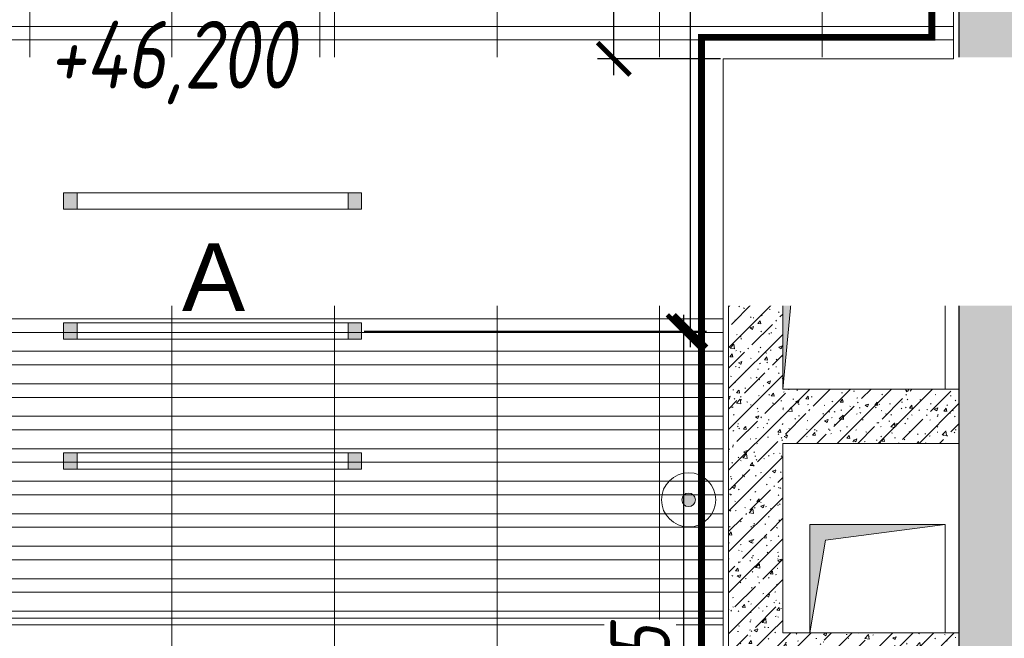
# Model space of a CAD drawing. Header units: millimetres. Extents: x -26897837 to 7466349, y -86687 to 22351.
# Tile 37 of 256: x 41061 to 44696, y -37649 to -35364. Entities that reach past the tile are written whole.
import ezdxf
from ezdxf import colors
from ezdxf.entities.mleader import LeaderData, LeaderLine
from ezdxf.math import Vec2, Vec3

# ---------------------------------------------------------------- set-up
doc = ezdxf.new("R2010")
doc.units = ezdxf.units.MM
for name, pattern in [('( Hidden )', [0.375, 0.25, -0.125]), ('-D1-03x03', [6, 3, -3]), ('DASHDOT', [25.4, 12.7, -6.35, 0, -6.35])]:
    doc.linetypes.add(name, pattern=pattern)
doc.layers.get('Defpoints').update_dxf_attribs({"color": 31})
for name, color, linetype, lineweight in [('_0', 7, 'Continuous', 13), ('A-000-MH_MASS', 7, '-D1-03x03', 5), ('A-200-M_WALL', 7, 'Continuous', 5), ('A-200-M_WALL_PAT', 7, 'Continuous', 5), ('dim_light', 12, 'Continuous', 9), ('dim_pot', 183, 'Continuous', 9), ('EOM', 1, 'Continuous', 5), ('M-567-M_MECH_EQP', 7, 'Continuous', 5), ('pot', 183, 'Continuous', 15), ('pot sh', 183, 'Continuous', 15), ('Z-060-M_DETAIL', 7, 'Continuous', 5), ('Марки дверей', 7, 'Continuous', 9), ('Сводный план', 7, 'Continuous', 0)]:
    doc.layers.add(name, color=color, linetype=linetype, lineweight=lineweight)
for name, color, linetype, lineweight, true_color in [('dim_razv', 7, 'DASHDOT', 9, 0x285228), ('light_pot', 7, 'Continuous', 15, 0x333300), ('pol', 7, 'Continuous', 15, 0x55666d)]:
    doc.layers.add(name, color=color, linetype=linetype, lineweight=lineweight, true_color=true_color)
doc.styles.add('fl_iso paper', font='isocpeur.ttf', dxfattribs={"width": 0.8, "oblique": 10})
doc.styles.add('In tre', font='isocpeur.ttf', dxfattribs={"width": 0.8, "oblique": 10})
doc.styles.get("Standard").update_dxf_attribs({"font": 'arial.ttf'})
doc.dimstyles.new('In tre 1_75', dxfattribs={"dimtxt": 220, "dimasz": 120, "dimexe": 60, "dimexo": 10, "dimgap": 50, "dimtad": 1, "dimdec": 0, "dimrnd": 5, "dimzin": 0, "dimdsep": 46, "dimtxsty": 'fl_iso paper', "dimblk": 'ARCHTICK', "dimcen": 0, "dimdle": 60, "dimadec": 0, "dimazin": 0, "dimtfac": 1, "dimtdec": 0, "dimtofl": 0, "dimtmove": 1, "dimatfit": 1, "dimfxl": 1, "dimtfill": 1, "dimtolj": 1, "dimtzin": 0, "dimarcsym": 1})
pattern_1 = [(45, (36177.98, -48979.44), (-75.43415, 75.43415), [106.68, -17.78, 3.556, -17.78]), (45, (36177.98, -48904.05), (-75.43415, 75.43415), []), (50, (36177.98, -48979.44), (127.5292, -11.1576), [13.335, -146.685]), (355, (36177.98, -48979.44), (-24.6697, 133.74), [10.668, -117.348]), (100.451, (36188.6, -48980.37), (102.8597, 122.5818), [11.333, -124.663]), (46.184, (36177.98, -48943.88), (189.7552, -29.4304), [20.002, -220.027]), (96.636, (36193.79, -48946.33), (166.1822, 173.1996), [17, -186.995]), (351.184, (36177.98, -48943.88), (166.184, 173.1976), [16.002, -176.022]), (21, (36195.76, -48952.77), (106.13027, -71.586), [13.335, -146.685]), (326, (36195.76, -48952.77), (43.2619, 128.9318), [10.668, -117.348]), (71.451, (36204.6, -48958.73), (149.392, 57.3451), [11.333, -124.663]), (37.5, (36177.975, -48979.436), (2.16223, 59.18836), [3.353, -112.573, 3.353, -115.773, -117.792]), (37.5, (36177.975, -48979.436), (2.16223, 59.18836), [-235.052, 3.353, -114.44]), (7.5, (36177.975, -48979.436), (46.77386, 70.12615), [3.353, -64.567, 3.353, -109.906, -44.894]), (7.5, (36177.975, -48979.436), (46.77386, 70.12615), [-181.178, 3.353, -41.542]), (327.5, (36138.326, -48979.436), (94.91367, -4.0101), [3.353, -41.097, 3.353, -135.331, -184.023]), (327.5, (36138.326, -48979.436), (94.91367, -4.0101), [-183.134, 3.353, -180.67]), (317.5, (36120.55, -48979.44), (103.69057, 17.7988), [3.353, -54.432, 3.353, -88.748, -130.683]), (317.5, (36120.55, -48979.44), (103.69057, 17.7988), [-149.885, 3.353, -127.33])]

# ---------------------------------------------------------------- blocks, each defined once
blk = doc.blocks.new('_DOT')
at = {"color": 0, "linetype": 'ByBlock'}
blk.add_line((-0.5, 0), (-1, 0), dxfattribs=at)
at = {"color": 0, "linetype": 'ByBlock', "const_width": 0.5}
blk.add_lwpolyline([(-0.25, 0, 1), (0.25, 0, 1)], format="xyb", close=True, dxfattribs=at)
blk = doc.blocks.new('*U319')
at = {"layer": 'light_pot', "linetype": 'ByBlock', "lineweight": 0}
h = blk.add_hatch(color=252, dxfattribs=at)
h.dxf.hatch_style = 1
h.paths.add_polyline_path([(-500, 30), (-550, 30), (-550, -30), (-500, -30)])
h = blk.add_hatch(color=252, dxfattribs=at)
h.dxf.hatch_style = 1
h.paths.add_polyline_path([(500, 30), (550, 30), (550, -30), (500, -30)])
for points in [[(-500, 30), (-550, 30), (-550, -30), (-500, -30)], [(500, -30), (-500, -30), (-500, 30), (500, 30)], [(500, 30), (550, 30), (550, -30), (500, -30)]]:
    blk.add_lwpolyline(points, close=True, dxfattribs=at)
blk = doc.blocks.new('_ArchTick')
at = {"color": 0, "linetype": 'ByBlock', "lineweight": 9, "const_width": 0.15}
blk.add_lwpolyline([(-0.5, -0.5), (0.5, 0.5)], dxfattribs=at)
blk = doc.blocks.new('*D372')
at = {"layer": 'Defpoints', "color": 0, "transparency": 16777216}
for p in [(42323, -36514.6), (43511.7, -39199.4), (44508, -39199.4)]:
    blk.add_point(p, dxfattribs=at)
at = {"layer": 'dim_light', "color": 0, "lineweight": -2, "transparency": 16777216}
for p, q in [((43511.7, -36454.6), (43511.7, -39259.4)), ((42333, -36514.6), (43571.7, -36514.6)), ((44498, -39199.4), (43451.7, -39199.4))]:
    blk.add_line(p, q, dxfattribs=at)
at = {"layer": 'dim_light', "color": 0, "lineweight": -2, "transparency": 16777216, "xscale": 120, "yscale": 120, "zscale": 120}
for p, rotation in [((43511.7, -36514.6), 90), ((43511.7, -39199.4), 270)]:
    blk.add_blockref('_ArchTick', p, dxfattribs=dict(at, rotation=rotation))
at = {"layer": 'dim_light', "color": 0, "transparency": 16777216, "insert": (43351.7, -37857), "char_height": 220, "attachment_point": 5, "rotation": 90, "style": 'fl_iso paper', "bg_fill": 3, "box_fill_scale": 1.1, "bg_fill_color": 256, "bg_fill_true_color": 13158600, "bg_fill_transparency": 0}
blk.add_mtext('\\A1;2685', dxfattribs=at)
blk = doc.blocks.new('*D373')
at = {"layer": 'Defpoints', "color": 0, "transparency": 16777216}
for p in [(42323, -32494.6), (43536.7, -32494.6), (42323, -36514.6)]:
    blk.add_point(p, dxfattribs=at)
at = {"layer": 'dim_light', "color": 0, "lineweight": -2, "transparency": 16777216}
for p, q in [((43536.7, -36574.6), (43536.7, -32434.6)), ((42333, -32494.6), (43596.7, -32494.6)), ((42333, -36514.6), (43596.7, -36514.6))]:
    blk.add_line(p, q, dxfattribs=at)
at = {"layer": 'dim_light', "color": 0, "lineweight": -2, "transparency": 16777216, "xscale": 120, "yscale": 120, "zscale": 120}
for p, rotation in [((43536.7, -32494.6), 90), ((43536.7, -36514.6), 270)]:
    blk.add_blockref('_ArchTick', p, dxfattribs=dict(at, rotation=rotation))
at = {"layer": 'dim_light', "color": 0, "transparency": 16777216, "insert": (43376.7, -34504.6), "char_height": 220, "attachment_point": 5, "rotation": 90, "style": 'fl_iso paper', "bg_fill": 3, "box_fill_scale": 1.1, "bg_fill_color": 256, "bg_fill_true_color": 13158600, "bg_fill_transparency": 0}
blk.add_mtext('\\A1;4020', dxfattribs=at)
blk = doc.blocks.new('*D375')
at = {"layer": 'Defpoints', "color": 0, "transparency": 16777216}
for p in [(43254.2, -34509.4), (44508, -34509.4), (43658, -35509.4)]:
    blk.add_point(p, dxfattribs=at)
at = {"layer": 'EOM', "color": 0, "lineweight": -2, "transparency": 16777216}
for p, q in [((43254.2, -35569.4), (43254.2, -34449.4)), ((44498, -34509.4), (43194.2, -34509.4)), ((43648, -35509.4), (43194.2, -35509.4))]:
    blk.add_line(p, q, dxfattribs=at)
at = {"layer": 'EOM', "color": 0, "lineweight": -2, "transparency": 16777216, "xscale": 120, "yscale": 120, "zscale": 120}
for p, rotation in [((43254.2, -34509.4), 90), ((43254.2, -35509.4), 270)]:
    blk.add_blockref('_ArchTick', p, dxfattribs=dict(at, rotation=rotation))
at = {"layer": 'EOM', "color": 0, "lineweight": 13, "transparency": 16777216, "insert": (43094.2, -35009.4), "char_height": 220, "attachment_point": 5, "rotation": 90, "style": 'fl_iso paper', "bg_fill": 3, "box_fill_scale": 1.1, "bg_fill_color": 256, "bg_fill_true_color": 13158600, "bg_fill_transparency": 0}
blk.add_mtext('\\A1;1000', dxfattribs=at)
blk = doc.blocks.new('A_MEQ_OpeningShaft-Rectangular - ОВ-7838898-50_AS_Plan_13')
at = {"layer": 'Z-060-M_DETAIL', "linetype": '-D1-03x03'}
blk.add_hatch(color=256, dxfattribs=at).paths.add_polyline_path([(0, -1000), (85.7, -85.7), (600, 0), (0, 0), (0, -953.3)])
at = {"layer": 'A-000-MH_MASS'}
blk.add_line((600, -1000), (600, 0), dxfattribs=at)
at = {"layer": 'Z-060-M_DETAIL'}
for p, q in [((85.7, -85.7), (600, 0)), ((600, 0), (600, -1000)), ((0, -1000), (85.7, -85.7))]:
    blk.add_line(p, q, dxfattribs=at)
blk = doc.blocks.new('A_MEQ_OpeningShaft-Rectangular - ВК-7838673-50_AS_Plan_13')
at = {"layer": 'Z-060-M_DETAIL', "linetype": '-D1-03x03'}
blk.add_hatch(color=256, dxfattribs=at).paths.add_polyline_path([(0, -400), (57.1, -57.1), (500, 0), (0, 0)])
at = {"layer": 'A-000-MH_MASS'}
for p, q in [((500, 0), (0, 0)), ((0, 0), (0, -400)), ((500, -400), (500, 0)), ((0, -400), (500, -400))]:
    blk.add_line(p, q, dxfattribs=at)
at = {"layer": 'Z-060-M_DETAIL'}
for p, q in [((500, 0), (0, 0)), ((0, 0), (0, -400)), ((57.1, -57.1), (500, 0)), ((500, 0), (500, -400)), ((0, -400), (57.1, -57.1)), ((0, -400), (500, -400))]:
    blk.add_line(p, q, dxfattribs=at)

msp = doc.modelspace()

# ---------------------------------------------------------------- hatches: boundary and pattern name
at = {"layer": '_0', "transparency": 33554534}
h = msp.add_hatch(color=252, dxfattribs=at)
h.dxf.hatch_style = 1
h.paths.add_polyline_path([(17837.9, -49734.4), (25204.6, -19284.4), (73878, -19284.4), (73878, -49734.4)])
h.paths.add_polyline_path([(28728, -40979.4), (28728, -37429.4), (30528, -37429.4), (30528, -30029.4), (28477.6, -30029.4), (28478, -28029.4), (29978, -28029.4), (29978, -27479.4), (32178, -27479.4), (32178, -28029.4), (44478, -28029.4), (44478, -27979.4), (45303, -27979.4), (45303, -27379.4), (47528, -27379.4), (47528, -27979.4), (53578, -27979.4), (53578, -27379.4), (55478, -27379.4), (55478, -27979.4), (64478, -27979.4), (64478, -26229.4), (67788, -26229.4), (67788, -28219.4), (66578, -28219.4), (66578, -30029.4), (62978, -30029.4), (62078, -30029.4), (58628, -30029.4), (58628, -38979.4), (61728, -38979.4), (62978, -38979.4), (66878, -38979.4), (66878, -41429.4), (64488, -41429.4), (64488, -41029.4), (59923, -41029.4), (59923, -41629.4), (57898, -41629.4), (57898, -41029.4), (47038, -41029.4), (47038, -41629.4), (44138, -41629.4), (44138, -40979.4)], flags=16)
at = {"layer": 'A-200-M_WALL_PAT'}
h = msp.add_hatch(dxfattribs=at)
h.set_pattern_fill('FP_1', color=256, style=0, pattern_type=2)
h.set_pattern_definition([(45, (36177.975, -48979.44), (-57.02463, 57.02463), []), (45, (36235, -48979.44), (-57.02463, 57.02463), [100.806, -20.161, 3.353, -16.808])])
h.paths.add_polyline_path([(44778, -39179.4), (44778, -29829.4), (44528, -29829.4), (44528, -39179.4)])
h = msp.add_hatch(dxfattribs=at)
h.set_pattern_fill('FP_50', color=256, style=0, pattern_type=2)
h.set_pattern_definition(pattern_1)
h.paths.add_polyline_path([(44528, -35729.4), (44528, -35529.4), (43678, -35529.4), (43678, -35729.4), (43878, -35729.4)])
h = msp.add_hatch(dxfattribs=at)
h.set_pattern_fill('FP_50', color=256, style=0, pattern_type=2)
h.set_pattern_definition(pattern_1)
h.paths.add_polyline_path([(43878, -37629.4), (43878, -35729.4), (43678, -35729.4), (43678, -37629.4)])
h = msp.add_hatch(dxfattribs=at)
h.set_pattern_fill('FP_50', color=256, style=0, pattern_type=2)
h.set_pattern_definition(pattern_1)
h.paths.add_polyline_path([(44528, -36929.4), (44528, -36729.4), (43878, -36729.4), (43878, -36929.4)])
h = msp.add_hatch(dxfattribs=at)
h.set_pattern_fill('FP_50', color=256, style=0, pattern_type=2)
h.set_pattern_definition(pattern_1)
h.paths.add_polyline_path([(44508, -37829.4), (44528, -37829.4), (44528, -37629.4), (43678, -37629.4), (43678, -37829.4)])

# ---------------------------------------------------------------- linework, layer by layer
at = {"layer": 'A-200-M_WALL'}
for p, q in [((44508, -29809.4), (44508, -35509.4)), ((43658, -35509.4), (43658, -37849.4)), ((44508, -35509.4), (43658, -35509.4))]:
    msp.add_line(p, q, dxfattribs=at)
at = {"layer": 'A-200-M_WALL', "lineweight": 25}
for p, q in [((44528, -29829.4), (44528, -35529.4)), ((44528, -35529.4), (44528, -39179.4))]:
    msp.add_line(p, q, dxfattribs=at)
at = {"layer": 'A-200-M_WALL', "lineweight": 9}
for p, q in [((43678, -35529.4), (43678, -37829.4)), ((44528, -35529.4), (43678, -35529.4)), ((43878, -36729.4), (43878, -35729.4)), ((43878, -35729.4), (44528, -35729.4)), ((44528, -36729.4), (43878, -36729.4)), ((43878, -36929.4), (44528, -36929.4)), ((43878, -37629.4), (43878, -36929.4)), ((43978, -37629.4), (43878, -37629.4)), ((44528, -37629.4), (44478, -37629.4))]:
    msp.add_line(p, q, dxfattribs=at)
at = {"layer": 'pol', "color": 0}
msp.add_lwpolyline([(49578, -29809.4), (44508, -29809.4), (44508, -35509.4), (43658, -35509.4), (43658, -37849.4), (44508, -37849.4), (44508, -39199.4), (49448, -39199.4)], dxfattribs=at)
at = {"layer": 'pol'}
for points in [[(41023, -36374.4), (41023, -35174.4), (41623, -35174.4), (41623, -36374.4)], [(41623, -36374.4), (41623, -35174.4), (42223, -35174.4), (42223, -36374.4)], [(42223, -36374.4), (42223, -35174.4), (42823, -35174.4), (42823, -36374.4)], [(42823, -36374.4), (42823, -35174.4), (43423, -35174.4), (43423, -36374.4)], [(41023, -37574.4), (41023, -36374.4), (41623, -36374.4), (41623, -37574.4)], [(41623, -37574.4), (41623, -36374.4), (42223, -36374.4), (42223, -37574.4)], [(42223, -37574.4), (42223, -36374.4), (42823, -36374.4), (42823, -37574.4)], [(42823, -37574.4), (42823, -36374.4), (43423, -36374.4), (43423, -37574.4)], [(41023, -38774.4), (41023, -37574.4), (41623, -37574.4), (41623, -38774.4)], [(41623, -38774.4), (41623, -37574.4), (42223, -37574.4), (42223, -38774.4)], [(42223, -38774.4), (42223, -37574.4), (42823, -37574.4), (42823, -38774.4)], [(42823, -38774.4), (42823, -37574.4), (43423, -37574.4), (43423, -38774.4)]]:
    msp.add_lwpolyline(points, close=True, dxfattribs=at)
for points in [[(43658, -36374.4), (43423, -36374.4), (43423, -35174.4), (44023, -35174.4), (44023, -35509.4)], [(44023, -35509.4), (44023, -35174.4), (44508, -35174.4)], [(43658, -37574.4), (43423, -37574.4), (43423, -36374.4), (43658, -36374.4)], [(44023, -37849.4), (44023, -38774.4), (43423, -38774.4), (43423, -37574.4), (43658, -37574.4)]]:
    msp.add_lwpolyline(points, dxfattribs=at)
at = {"layer": 'pol', "color": 0}
msp.add_lwpolyline([(42168.5, -35680.5), (41098.7, -35680.5), (41098.7, -35315.2), (42168.5, -35315.2)], close=True, dxfattribs=at)
at = {"layer": 'pot sh'}
msp.add_lwpolyline([(39038, -35389.4), (44508, -35389.4), (44508, -35439.4), (39038, -35439.4)], close=True, dxfattribs=at)
for points in [[(43658, -35559.4), (39038, -35559.4), (39038, -35509.4), (44458, -35509.4)], [(43658, -35679.4), (39038, -35679.4), (39038, -35629.4), (43658, -35629.4)], [(43658, -35799.4), (39038, -35799.4), (39038, -35749.4), (43658, -35749.4)], [(43658, -35919.4), (39038, -35919.4), (39038, -35869.4), (43658, -35869.4)], [(43658, -36039.4), (39038, -36039.4), (39038, -35989.4), (43658, -35989.4)], [(43658, -36159.4), (39038, -36159.4), (39038, -36109.4), (43658, -36109.4)], [(43658, -36279.4), (39038, -36279.4), (39038, -36229.4), (43658, -36229.4)], [(43658, -36399.4), (39038, -36399.4), (39038, -36349.4), (43658, -36349.4)], [(43658, -36519.4), (39038, -36519.4), (39038, -36469.4), (43658, -36469.4)], [(40308, -36589.4), (43658, -36589.4)], [(43658, -36639.4), (40308, -36639.4)], [(40308, -36709.4), (43658, -36709.4)], [(43658, -36759.4), (40308, -36759.4)], [(40308, -36829.4), (43658, -36829.4)], [(43658, -36879.4), (40308, -36879.4)], [(43658, -36999.4), (39038, -36999.4), (39038, -36949.4), (43658, -36949.4)], [(43658, -37119.4), (39038, -37119.4), (39038, -37069.4), (43658, -37069.4)], [(43658, -37239.4), (39038, -37239.4), (39038, -37189.4), (43658, -37189.4)], [(43658, -37359.4), (39038, -37359.4), (39038, -37309.4), (43658, -37309.4)], [(43658, -37479.4), (39038, -37479.4), (39038, -37429.4), (43658, -37429.4)], [(43658, -37599.4), (39038, -37599.4), (39038, -37549.4), (43658, -37549.4)]]:
    msp.add_lwpolyline(points, dxfattribs=at)

# ---------------------------------------------------------------- block references
at = {"layer": 'M-567-M_MECH_EQP'}
for name, p in [('A_MEQ_OpeningShaft-Rectangular - ОВ-7838898-50_AS_Plan_13', (43878, -35729.4)), ('A_MEQ_OpeningShaft-Rectangular - ВК-7838673-50_AS_Plan_13', (43978, -37229.4))]:
    msp.add_blockref(name, p, dxfattribs=at)

# ---------------------------------------------------------------- next in the draw order: leaders
at = {"layer": 'pol', "color": 1, "linetype": 'ByBlock', "true_color": 0xff0000}
ml = msp.add_multileader_mtext('Standard', dxfattribs=at)
ml.set_content('Лоток щелевой\\Pводоотводный в полу, модульный. Лщ-1', color=(255, 0, 0), style='In tre')
ml.set_leader_properties()
ml.build(insert=Vec2(0, 0))
ml.multileader.update_dxf_attribs({"text_left_attachment_type": 6, "text_right_attachment_type": 6, "dogleg_length": 1, "arrow_head_size": 0, "scale": 50})
ctx = ml.context
ctx.base_point, ctx.scale, ctx.char_height, ctx.arrow_head_size, ctx.landing_gap_size, ctx.plane_origin = Vec3(44962.2, -33947), 50, 200, 0, 4.5, Vec3(50883.5, -29201.2)
ctx.left_attachment, ctx.right_attachment = 6, 6
notes = []
notes.append((ctx, [(0, (1, 1, 0), (47228, -33947), (-1, 0), 50, [(1, [(49508, -37354.4)], 0, [])])]))
ctx.mtext.insert, ctx.mtext.width, ctx.mtext.defined_height, ctx.mtext.flow_direction = Vec3(44966.7, -33687), 2329.345, 696.6, 5
ctx.mtext.has_bg_fill, ctx.mtext.bg_color, ctx.mtext.bg_scale_factor, ctx.mtext.bg_transparency, ctx.mtext.use_window_bg_color = 1, -1027028792, 1.5, 0, 1
for ctx, leaders in notes:
    for number, flags, end, landing, length, lines in leaders:
        leader = LeaderData()
        leader.index, (leader.has_last_leader_line, leader.has_dogleg_vector, leader.attachment_direction) = number, flags
        leader.last_leader_point, leader.dogleg_vector, leader.dogleg_length = Vec3(end), Vec3(landing), length
        for number, points, colour, breaks in lines:
            line = LeaderLine()
            line.index, line.vertices, line.color, line.breaks = number, Vec3.list(points), colors.encode_raw_color(colour), breaks
            leader.lines.append(line)
        ctx.leaders.append(leader)

# ---------------------------------------------------------------- next in the draw order: leaders
at = {"layer": 'dim_pot', "color": 0, "linetype": 'ByBlock'}
ml = msp.add_multileader_mtext('Standard', dxfattribs=at)
ml.set_content('Подвесной реечный потолок', style='In tre')
ml.set_leader_properties()
ml.build(insert=Vec2(0, 0))
ml.multileader.update_dxf_attribs({"text_left_attachment_type": 6, "text_right_attachment_type": 6, "dogleg_length": 1, "arrow_head_size": 0, "scale": 50})
ctx = ml.context
ctx.base_point, ctx.scale, ctx.char_height, ctx.arrow_head_size, ctx.landing_gap_size, ctx.plane_origin = Vec3(45089, -34142.9), 50, 200, 0, 4.5, Vec3(47870.6, -30956.2)
ctx.left_attachment, ctx.right_attachment = 6, 6
notes = []
notes.append((ctx, [(1, (1, 1, 0), (45088, -34142.9), (1, 0), 1, [(1, [(47543, -36727.1)], 0, []), (0, [(43538.1, -34743.8)], 0, [])])]))
ctx.mtext.insert, ctx.mtext.width, ctx.mtext.defined_height, ctx.mtext.flow_direction = Vec3(45093.5, -33882.9), 3092.716, 696.6, 5
ctx.mtext.has_bg_fill, ctx.mtext.bg_color, ctx.mtext.bg_scale_factor, ctx.mtext.bg_transparency, ctx.mtext.use_window_bg_color = 1, -1027028792, 1.5, 0, 1
for ctx, leaders in notes:
    for number, flags, end, landing, length, lines in leaders:
        leader = LeaderData()
        leader.index, (leader.has_last_leader_line, leader.has_dogleg_vector, leader.attachment_direction) = number, flags
        leader.last_leader_point, leader.dogleg_vector, leader.dogleg_length = Vec3(end), Vec3(landing), length
        for number, points, colour, breaks in lines:
            line = LeaderLine()
            line.index, line.vertices, line.color, line.breaks = number, Vec3.list(points), colors.encode_raw_color(colour), breaks
            leader.lines.append(line)
        ctx.leaders.append(leader)

# ---------------------------------------------------------------- next in the draw order: leaders
at = {"layer": 'Марки дверей', "lineweight": -2, "transparency": 33554687}
ml = msp.add_multileader_mtext('Standard', dxfattribs=at)
ml.set_content('\\pxsm1,ql;ГКЛ обшивка толщиной 75 мм \\Pвысотой до перекрытия', color=256, style='fl_iso paper')
ml.set_leader_properties(lineweight=5)
ml.set_arrow_properties(name='DOT')
ml.build(insert=Vec2(0, 0))
ml.multileader.update_dxf_attribs({"has_dogleg": 0, "text_left_attachment_type": 6, "text_right_attachment_type": 6, "dogleg_length": 0.75, "arrow_head_size": 60, "scale": 40})
ctx = ml.context
ctx.base_point, ctx.scale, ctx.char_height, ctx.arrow_head_size, ctx.landing_gap_size, ctx.plane_origin = Vec3(24999.1, -35953.7), 40, 250, 60, 80, Vec3(27011.3, -28773.8)
ctx.left_attachment, ctx.right_attachment = 6, 6
notes = []
notes.append((ctx, [(0, (1, 1, 0), (29068.1, -35953.7), (-1, 0), 30, [(0, [(29188.2, -38104.4)], 0, [])])]))
ctx.mtext.insert, ctx.mtext.width, ctx.mtext.defined_height, ctx.mtext.line_spacing_factor, ctx.mtext.flow_direction = Vec3(25079.1, -35628.7), 4067.72, 979.1, 0.7, 5
ctx.mtext.has_bg_fill, ctx.mtext.bg_color, ctx.mtext.bg_scale_factor, ctx.mtext.bg_transparency, ctx.mtext.use_window_bg_color = 1, -1027028792, 1.5, 0, 1
for ctx, leaders in notes:
    for number, flags, end, landing, length, lines in leaders:
        leader = LeaderData()
        leader.index, (leader.has_last_leader_line, leader.has_dogleg_vector, leader.attachment_direction) = number, flags
        leader.last_leader_point, leader.dogleg_vector, leader.dogleg_length = Vec3(end), Vec3(landing), length
        for number, points, colour, breaks in lines:
            line = LeaderLine()
            line.index, line.vertices, line.color, line.breaks = number, Vec3.list(points), colors.encode_raw_color(colour), breaks
            leader.lines.append(line)
        ctx.leaders.append(leader)

# ---------------------------------------------------------------- next in the draw order: linework, layer by layer
at = {"layer": 'dim_light'}
msp.add_lwpolyline([(66358, -29809.4), (44508, -29809.4), (44508, -35509.4), (43778, -35509.4), (43658, -35509.4), (43658, -37849.4), (44508, -37849.4), (44508, -39199.4), (49448, -39199.4), (49448, -38329.4), (51008, -38329.4), (51008, -39199.4), (66658, -39199.4)], dxfattribs=at)
at = {"layer": 'pot', "color": 0, "linetype": 'ByBlock'}
msp.add_lwpolyline([(66358, -29809.4), (44508, -29809.4), (44508, -35509.4), (43778, -35509.4), (43658, -35509.4), (43658, -37849.4), (44508, -37849.4), (44508, -39199.4), (49448, -39199.4), (49448, -38329.4), (51008, -38329.4), (51008, -39199.4), (66658, -39199.4)], dxfattribs=at)

# ---------------------------------------------------------------- next in the draw order: block references
at = {"layer": 'light_pot', "color": 0, "linetype": 'ByBlock', "lineweight": -2, "transparency": 16777216}
for p in [(41773, -36034.6), (41773, -36514.6), (41773, -36994.6)]:
    msp.add_blockref('*U319', p, dxfattribs=at)

# ---------------------------------------------------------------- next in the draw order: texts
at = {"layer": 'light_pot', "color": 10, "linetype": 'ByBlock', "insert": (41660, -36190.2), "char_height": 250, "attachment_point": 1}
msp.add_mtext_dynamic_manual_height_columns('А', width=72.707, gutter_width=12.5, heights=[0], dxfattribs=at)
at = {"layer": 'pol', "color": 0, "lineweight": 18, "insert": (41167, -35522.9), "char_height": 168.75, "attachment_point": 4, "style": 'fl_iso paper'}
msp.add_mtext_dynamic_manual_height_columns('{\\H1.4815x;+46,200}   ', width=1051.526, gutter_width=12.5, heights=[0], dxfattribs=at)

# ---------------------------------------------------------------- next in the draw order: dimensions: what is measured, and where the dimension line sits
at = {"layer": 'dim_light'}
dim = msp.add_linear_dim(base=(43511.7, -39199.4), p1=(42323, -36514.6), p2=(44508, -39199.4), angle=90, dimstyle='In tre 1_75', dxfattribs=at)
dim.commit()
dim.dimension.update_dxf_attribs({"geometry": '*D372', "text_midpoint": (43351.7, -37857)})

# ---------------------------------------------------------------- next in the draw order: hatches: boundary and pattern name
at = {"layer": 'Сводный план', "lineweight": 13, "true_color": 0x00c200}
h = msp.add_hatch(color=92, dxfattribs=at)
h.dxf.hatch_style = 1
edge = h.paths.add_edge_path()
edge.add_arc((43530.2, -37138), 25, 0, 360)

# ---------------------------------------------------------------- next in the draw order: linework, layer by layer
at = {"layer": 'Сводный план', "color": 92, "lineweight": 13, "true_color": 0x00c200}
for radius in [100, 25]:
    msp.add_circle((43530.2, -37138), radius, dxfattribs=at)

# ---------------------------------------------------------------- next in the draw order: dimensions: what is measured, and where the dimension line sits
at = {"layer": 'dim_light'}
dim = msp.add_linear_dim(base=(43536.7, -32494.6), p1=(42323, -36514.6), p2=(42323, -32494.6), angle=90, dimstyle='In tre 1_75', dxfattribs=at)
dim.commit()
dim.dimension.update_dxf_attribs({"geometry": '*D373', "text_midpoint": (43376.7, -34504.6)})

# ---------------------------------------------------------------- next in the draw order: dimensions: what is measured, and where the dimension line sits
at = {"layer": 'EOM', "lineweight": 13}
dim = msp.add_linear_dim(base=(43254.2, -34509.4), p1=(43658, -35509.4), p2=(44508, -34509.4), angle=90, dimstyle='In tre 1_75', dxfattribs=at)
dim.commit()
dim.dimension.update_dxf_attribs({"geometry": '*D375', "text_midpoint": (43094.2, -35009.4)})

# ---------------------------------------------------------------- next in the draw order: linework, layer by layer
at = {"layer": 'dim_razv', "color": 1, "linetype": '( Hidden )', "ltscale": 10, "true_color": 0xff0a0a, "const_width": 25}
msp.add_lwpolyline([(44428, -39279.4), (44428, -37929.4), (43578, -37929.4), (43578, -35429.4), (44428, -35429.4), (44428, -29729.4)], dxfattribs=at)

doc.saveas('drawing.dxf')
